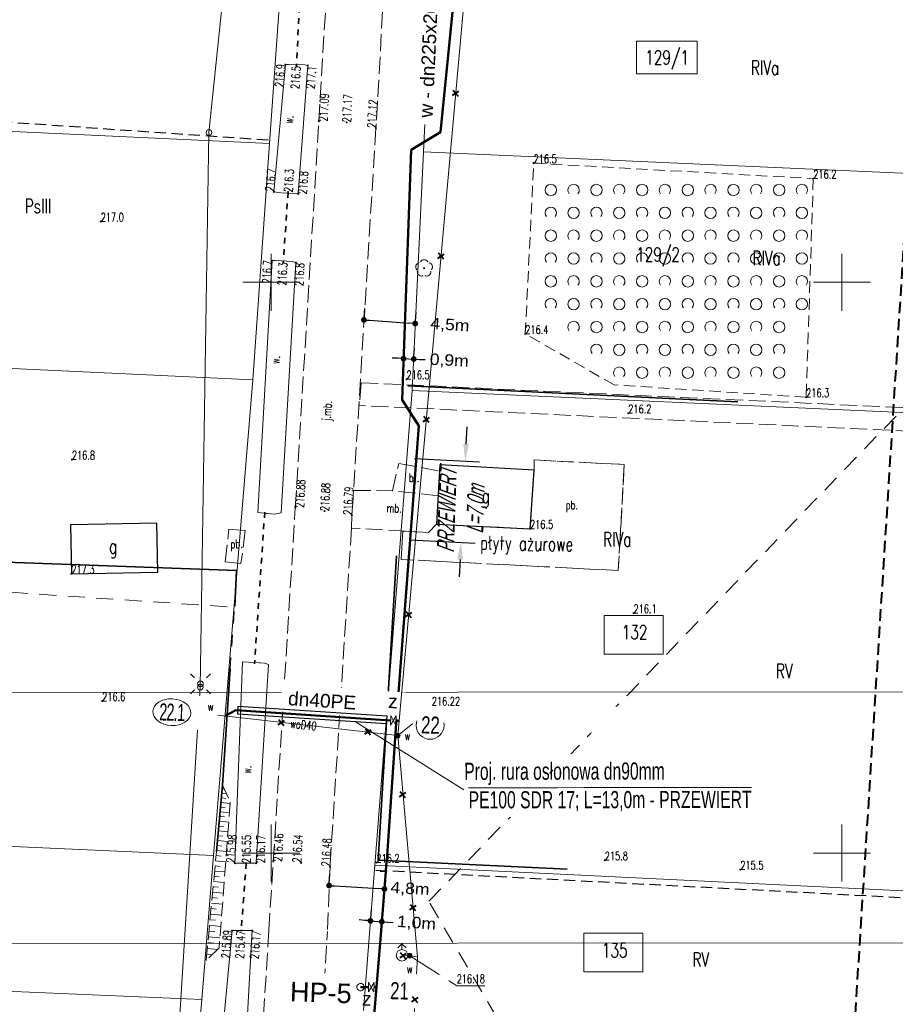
# Model space of a CAD drawing. Header units: metres. Extents: x 7496982 to 7497528, y 5603168 to 5605598.
# Tile 34 of 74: x 7497128 to 7497205, y 5603987 to 5604073. Entities that reach past the tile are written whole.
import ezdxf
from ezdxf.enums import TextEntityAlignment as Align

# ---------------------------------------------------------------- set-up
doc = ezdxf.new("R2010")
doc.units = ezdxf.units.M
doc.header["$MEASUREMENT"] = 0
for name, pattern in [('1', [0]), ('1_SUEP_A', [0]), ('1_SUEP_B', [0]), ('1_SUWP', [0]), ('2', [1.5, 1, -0.5]), ('2_1', [0]), ('2_OTDN_A', [2, 1, -1]), ('2_OTKJ', [2, 1.5, -0.5]), ('2_OTKR', [0]), ('2_OTKR_A', [2, 1, -1]), ('2_OTKU', [2, 1.5, -0.5]), ('2_OTKZ_A', [1, 0.5, -0.5]), ('2_OTOB', [2, 1, -1]), ('2_OTOO', [0]), ('2_OTRK', [1.75, 1.25, -0.5]), ('2_OTRKG', [1.75, 1.25, -0.5]), ('2_OTZK', [1.5, 1, -0.5]), ('4', [2.5, 1.5, -1]), ('BGT', [0]), ('BUD', [0]), ('GDE', [0]), ('KOC', [1.5, 1, -0.5])]:
    doc.linetypes.add(name, pattern=pattern)
doc.layers.get('0').update_dxf_attribs({"color": 250, "linetype": 'CONTINUOUS', "lineweight": 100})
doc.layers.get('Defpoints').update_dxf_attribs({"linetype": 'CONTINUOUS'})
for name, color, linetype, lineweight in [('! IS_opis woda', 7, 'CONTINUOUS', 9), ('! IS_woda', 5, 'CONTINUOUS', 50), ('! r.o.', 7, 'CONTINUOUS', 30), ('!!_IS_Woda', 5, 'CONTINUOUS', 50), ('!_gaz', 40, 'CONTINUOUS', 40), ('!COPIS', 7, 'CONTINUOUS', 15), ('2_granice działek', 6, 'CONTINUOUS', 20), ('_MAPA_L_0', 7, '1', 18), ('EBUOA_T_1', 14, 'CONTINUOUS', 25), ('EBUPP_L_1', 250, 'BUD', 30), ('EDZPD_L_0', 3, 'GDE', 18), ('EDZTD_T_0', 3, 'CONTINUOUS', 18), ('EKLTK_T_0', 90, 'CONTINUOUS', 25), ('EUZPU_L_0', 90, '4', 18), ('OTD_L_12', 7, '2_OTDN_A', 18), ('OTK_E_T_0', 7, 'CONTINUOUS', 0), ('OTK_E_T_3', 7, 'CONTINUOUS', 0), ('OTK_E_T_4', 7, 'CONTINUOUS', 0), ('OTK_L_0', 7, '2_OTKJ', 18), ('OTK_L_4', 7, '2_OTKU', 18), ('OTK_L_5', 7, '2_OTKR_A', 18), ('OTK_L_8', 7, '2_OTKZ_A', 35), ('OTO_L_0', 7, '2_OTOO', 35), ('OTO_L_1', 7, '2_OTOB', 18), ('OTR_L_1', 7, '2_OTRK', 18), ('OTR_T_0', 7, 'CONTINUOUS', 18), ('OTR_T_1', 7, 'CONTINUOUS', 18), ('OTZ_L_1', 7, '2_OTZK', 18), ('OTZ_T_0', 3, 'CONTINUOUS', 18), ('PLAN_L_0', 214, '2', 30), ('PLAN_T_0', 214, 'CONTINUOUS', 30), ('SDROK_T_1_T_0', 7, 'CONTINUOUS', 0), ('SDRPK_L_2_L_0', 11, '1', 0), ('SUEP_L_0', 1, '1_SUEP_A', 18), ('SUP_T_2', 7, 'CONTINUOUS', 18), ('SUW_E_T_2', 5, 'CONTINUOUS', 0), ('SUW_T_2', 5, 'CONTINUOUS', 18), ('SUW_T_5', 5, 'CONTINUOUS', 18), ('SUWP_E_T_0', 5, 'CONTINUOUS', 0), ('SUWP_L_0', 5, '1_SUWP', 18), ('SUWR_T_0', 5, 'CONTINUOUS', 18), ('SZOPO_L_0_L_0', 171, '1', 0), ('SZZPZ_T_0_T_0', 7, 'CONTINUOUS', 0), ('UEEPA_T_2_T_0', 1, 'CONTINUOUS', 0), ('ZAKRES_L_0', 1, '2', 40), ('ZAKRES_L_0_a', 1, '2', 40)]:
    doc.layers.add(name, color=color, linetype=linetype, lineweight=lineweight)
doc.layers.add('view', color=7, linetype='CONTINUOUS')
doc.styles.add('ARIAL', font='arial.ttf', dxfattribs={"width": 0.8})
doc.styles.add('R', font='arial.ttf')
doc.styles.add('RD', font='arial.ttf', dxfattribs={"width": 1.1})
doc.styles.get("Standard").update_dxf_attribs({"font": 'Simplex.SHX', "width": 0.75})
doc.styles.add('styl1', font='arial.ttf', dxfattribs={"oblique": 18})
doc.dimstyles.get("Standard").update_dxf_attribs({"dimtxt": 1, "dimasz": 1, "dimexe": 1, "dimexo": 1, "dimgap": 1, "dimtad": 1, "dimtxsty": 'Standard', "dimcen": 2.5, "dimadec": 0, "dimazin": 0, "dimtfac": 1, "dimtmove": 0, "dimatfit": 3, "dimfxl": 1, "dimarcsym": 0})

# ---------------------------------------------------------------- blocks, each defined once
blk = doc.blocks.new('2_OTZK')
at = {"linetype": 'Continuous'}
for centre in [(-1, 1), (1, -1)]:
    blk.add_circle(centre, 0.5, dxfattribs=at)
for centre, start, end in [((1, 1), 318.59038, 221.40962), ((-1, -1), 318.70311, 221.29689)]:
    blk.add_arc(centre, 0.5, start, end, dxfattribs=at)
blk = doc.blocks.new('1_SUWH')
at = {"linetype": 'Continuous'}
for p, q in [((0, 1), (-0.35355, 0.64645)), ((0, 1), (0.35355, 0.64645)), ((0, 0.5), (0, 1))]:
    blk.add_line(p, q, dxfattribs=at)
blk.add_circle((0, 0), 0.5, dxfattribs=at)
blk = doc.blocks.new('1_SUWW')
at = {"linetype": 'Continuous'}
for radius in [0.2, 0.175, 0.15, 0.125, 0.1, 0.075, 0.05, 0.025, 0.00715]:
    blk.add_circle((0, 0), radius, dxfattribs=at)
blk = doc.blocks.new('1_SUPP')
at = {"linetype": 'Continuous'}
blk.add_circle((0, 0), 0.25, dxfattribs=at)
blk = doc.blocks.new('1_SUPS')
at = {"linetype": 'Continuous'}
blk.add_circle((0, 0), 0.0625, dxfattribs=at)
blk = doc.blocks.new('2_OTZL')
at = {"linetype": 'Continuous'}
blk.add_circle((0, 0), 0.045, dxfattribs=at)
for centre, start, end in [((-0.357, 0.116), 102.14447, 221.86002), ((0, 0.375), 30.14012, 149.85988), ((0.357, 0.116), 318.13998, 77.85553), ((-0.22, -0.303), 174.14818, 293.85423), ((0.22, -0.303), 246.14577, 5.85182)]:
    blk.add_arc(centre, 0.375, start, end, dxfattribs=at)
blk = doc.blocks.new('2_OTRS')
at = {"linetype": 'Continuous'}
blk.add_circle((0, 0), 0.045, dxfattribs=at)
blk = doc.blocks.new('2_OTRN')
at = {"linetype": 'Continuous'}
blk.add_circle((0, 0), 0.045, dxfattribs=at)
blk = doc.blocks.new('DLI')
at = {"linetype": 'Continuous'}
blk.add_circle((0, 0), 0.045, dxfattribs=at)
for centre, start, end in [((-0.357, 0.116), 102.14447, 221.86002), ((0, 0.375), 30.14012, 149.85988), ((0.357, 0.116), 318.13998, 77.85553), ((-0.22, -0.303), 174.14818, 293.85423), ((0.22, -0.303), 246.14577, 5.85182)]:
    blk.add_arc(centre, 0.375, start, end, dxfattribs=at)
blk = doc.blocks.new('SLS')
at = {"linetype": 'Continuous'}
blk.add_circle((0, 0), 0.25, dxfattribs=at)
blk = doc.blocks.new('LAT')
at = {"linetype": 'Continuous'}
for p, q in [((-0.53035, 0.53035), (-0.8839, 0.8839)), ((0.53035, 0.53035), (0.8839, 0.8839)), ((-0.53035, -0.53035), (-0.8839, -0.8839)), ((0.53035, -0.53035), (0.8839, -0.8839))]:
    blk.add_line(p, q, dxfattribs=at)
blk = doc.blocks.new('Hydrant_P-Poż_215')
at = {"layer": 'view', "color": 5, "linetype": 'Continuous', "const_width": 0.005}
for points in [[(0.12, 0.03, 1.579272), (-0.05, -0.11)], [(0.05, -0.11, 0.219529), (0.11, -0.03)]]:
    blk.add_lwpolyline(points, format="xyb", dxfattribs=at)
blk.add_lwpolyline([(-0.1, 0, 1), (0.1, 0, 1)], format="xyb", close=True, dxfattribs=at)
for points in [[(0.1, 0.03), (0.13, 0.03)], [(0.1, 0.03), (0.1, -0.03)], [(0.1, 0.01), (0.1, 0.01)], [(0.13, -0.03), (0.13, 0.03)], [(-0.05, -0.09), (-0.05, -0.15)], [(0.05, -0.15), (-0.05, -0.15)], [(0.05, -0.09), (0.05, -0.15)], [(0.1, -0.01), (0.1, -0.01)], [(0.1, -0.03), (0.13, -0.03)]]:
    blk.add_lwpolyline(points, dxfattribs=at)
blk = doc.blocks.new('krzyż')
at = {"layer": '!_gaz', "color": 1, "linetype": 'ByBlock'}
for points in [[(-0.49, 0.45), (0.49, -0.45)], [(-0.43, -0.58), (0.4, 0.54)]]:
    blk.add_lwpolyline(points, dxfattribs=at)
blk = doc.blocks.new('*D574')
at = {"layer": '! IS_opis woda', "color": 0, "lineweight": 30, "transparency": 16777216}
for p, q in [((7497167.073, 5604035.825), (7497167.151, 5604037.323)), ((7497166.545, 5604025.705), (7497166.467, 5604024.207))]:
    blk.add_line(p, q, dxfattribs=at)
at = {"layer": '! IS_opis woda', "color": 0, "lineweight": -2, "transparency": 16777216}
for p, q in [((7497162.542, 5604034.559), (7497168.243, 5604034.262)), ((7497162.171, 5604027.435), (7497167.872, 5604027.138))]:
    blk.add_line(p, q, dxfattribs=at)
at = {"layer": '! IS_opis woda', "color": 0, "transparency": 16777216}
for points in [[(7497166.823, 5604035.838), (7497167.322, 5604035.812), (7497166.994, 5604034.327)], [(7497166.295, 5604025.718), (7497166.795, 5604025.692), (7497166.623, 5604027.203)]]:
    blk.add_solid(points, dxfattribs=at)
at = {"layer": 'Defpoints', "color": 0, "transparency": 16777216}
for p in [(7497162.479, 5604034.563), (7497166.994, 5604034.327), (7497162.108, 5604027.438)]:
    blk.add_point(p, dxfattribs=at)
at = {"layer": '! IS_opis woda', "color": 0, "lineweight": 9, "transparency": 16777216, "insert": (7497166.767, 5604029.958), "char_height": 1.5, "width": 14.65562, "attachment_point": 5, "rotation": 88, "style": 'styl1'}
blk.add_mtext('\\A1;{\\W0.6;PRZEWIERT\\P L=7,0m}', dxfattribs=at)
blk = doc.blocks.new('_Dot')
at = {"color": 0, "linetype": 'ByBlock', "lineweight": -2}
blk.add_line((-0.5, 0), (-1, 0), dxfattribs=at)
at = {"color": 0, "linetype": 'ByBlock', "const_width": 0.5}
blk.add_lwpolyline([(-0.25, 0, 1), (0.25, 0, 1)], format="xyb", close=True, dxfattribs=at)
blk = doc.blocks.new('*D609')
at = {"layer": '!COPIS', "color": 0, "lineweight": -2, "transparency": 16777216}
for p, q in [((7497158.713, 5603994.28), (7497158.775, 5603995.059)), ((7497159.701, 5603994.202), (7497159.763, 5603994.981)), ((7497158.197, 5603994.102), (7497157.699, 5603994.141)), ((7497158.696, 5603994.063), (7497159.684, 5603993.985)), ((7497160.183, 5603993.945), (7497160.681, 5603993.906))]:
    blk.add_line(p, q, dxfattribs=at)
at = {"layer": 'Defpoints', "color": 0, "transparency": 16777216}
for p in [(7497158.689, 5603993.981), (7497159.678, 5603993.903), (7497159.684, 5603993.985)]:
    blk.add_point(p, dxfattribs=at)
at = {"layer": '!COPIS', "color": 0, "lineweight": -2, "transparency": 16777216, "xscale": 0.5, "yscale": 0.5, "zscale": 0.5}
for p, rotation in [((7497158.696, 5603994.063), 355.4882017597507), ((7497159.684, 5603993.985), 175.4882017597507)]:
    blk.add_blockref('_Dot', p, dxfattribs=dict(at, rotation=rotation))
at = {"layer": '!COPIS', "color": 0, "transparency": 16777216, "insert": (7497162.724, 5603993.815), "char_height": 1, "attachment_point": 5, "rotation": 355.4882, "style": 'RD'}
blk.add_mtext('1,0m', dxfattribs=at)
blk = doc.blocks.new('*D610')
at = {"layer": '!COPIS', "color": 0, "lineweight": -2, "transparency": 16777216}
for p, q in [((7497155.088, 5603997.405), (7497155.135, 5603998.155)), ((7497155.572, 5603997.126), (7497159.417, 5603996.888)), ((7497159.931, 5603997.105), (7497159.978, 5603997.855))]:
    blk.add_line(p, q, dxfattribs=at)
at = {"layer": 'Defpoints', "color": 0, "transparency": 16777216}
for p in [(7497155.07, 5603997.105), (7497159.913, 5603996.806), (7497159.916, 5603996.857)]:
    blk.add_point(p, dxfattribs=at)
at = {"layer": '!COPIS', "color": 0, "lineweight": -2, "transparency": 16777216, "xscale": 0.5, "yscale": 0.5, "zscale": 0.5}
for p, rotation in [((7497155.073, 5603997.157), 176.4649641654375), ((7497159.916, 5603996.857), 356.4649641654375)]:
    blk.add_blockref('_Dot', p, dxfattribs=dict(at, rotation=rotation))
at = {"layer": '!COPIS', "color": 0, "transparency": 16777216, "insert": (7497162.158, 5603996.82), "char_height": 1, "attachment_point": 5, "rotation": 356.46496, "style": 'RD'}
blk.add_mtext('4,8m', dxfattribs=at)
blk = doc.blocks.new('*D611')
at = {"layer": '!COPIS', "color": 0, "lineweight": -2, "transparency": 16777216}
for p, q in [((7497161.603, 5604043.557), (7497161.64, 5604044.31)), ((7497162.502, 5604043.513), (7497162.538, 5604044.266)), ((7497161.092, 5604043.336), (7497160.592, 5604043.36)), ((7497161.591, 5604043.311), (7497162.489, 5604043.267)), ((7497162.989, 5604043.243), (7497163.488, 5604043.218))]:
    blk.add_line(p, q, dxfattribs=at)
at = {"layer": 'Defpoints', "color": 0, "transparency": 16777216}
for p in [(7497161.588, 5604043.258), (7497162.487, 5604043.214), (7497162.489, 5604043.267)]:
    blk.add_point(p, dxfattribs=at)
at = {"layer": '!COPIS', "color": 0, "lineweight": -2, "transparency": 16777216, "xscale": 0.5, "yscale": 0.5, "zscale": 0.5}
for p, rotation in [((7497161.591, 5604043.311), 357.1888226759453), ((7497162.489, 5604043.267), 177.1888226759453)]:
    blk.add_blockref('_Dot', p, dxfattribs=dict(at, rotation=rotation))
at = {"layer": '!COPIS', "color": 0, "transparency": 16777216, "insert": (7497165.594, 5604043.094), "char_height": 1, "attachment_point": 5, "rotation": 357.18882, "style": 'RD'}
blk.add_mtext('0,9m', dxfattribs=at)
blk = doc.blocks.new('*D612')
at = {"layer": '!COPIS', "color": 0, "lineweight": -2, "transparency": 16777216}
for p, q in [((7497158.137, 5604046.918), (7497158.193, 5604047.697)), ((7497162.63, 5604046.596), (7497162.686, 5604047.376)), ((7497158.621, 5604046.664), (7497162.116, 5604046.414))]:
    blk.add_line(p, q, dxfattribs=at)
at = {"layer": 'Defpoints', "color": 0, "transparency": 16777216}
for p in [(7497158.116, 5604046.618), (7497162.609, 5604046.297), (7497162.615, 5604046.379)]:
    blk.add_point(p, dxfattribs=at)
at = {"layer": '!COPIS', "color": 0, "lineweight": -2, "transparency": 16777216, "xscale": 0.5, "yscale": 0.5, "zscale": 0.5}
for p, rotation in [((7497158.122, 5604046.7), 175.9113236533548), ((7497162.615, 5604046.379), 355.9113236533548)]:
    blk.add_blockref('_Dot', p, dxfattribs=dict(at, rotation=rotation))
at = {"layer": '!COPIS', "color": 0, "transparency": 16777216, "insert": (7497165.655, 5604046.209), "char_height": 1, "attachment_point": 5, "rotation": 355.91132, "style": 'RD'}
blk.add_mtext('4,5m', dxfattribs=at)

msp = doc.modelspace()

# ---------------------------------------------------------------- linework, layer by layer
at = {"layer": '! IS_opis woda', "lineweight": 9}
msp.add_circle((7497161.14023, 5603987.8958), 1.08133, dxfattribs=at)
at = {"layer": '! IS_woda', "linetype": 'Continuous'}
for points in [[(7497166.72676, 5604082.18713), (7497164.81883, 5604063.1353), (7497162.26777, 5604061.59317), (7497161.46488, 5604039.69889), (7497162.93717, 5604037.41743), (7497160.94662, 5604011.34555), (7497160.11347, 5603999.35452), (7497160.07331, 5603998.90089), (7497160.0363, 5603998.39332), (7497159.53129, 5603992.10995), (7497159.06113, 5603986.17483), (7497158.75713, 5603982.32474), (7497157.54259, 5603966.94227), (7497156.78904, 5603956.95522), (7497156.25726, 5603941.75122), (7497156.03194, 5603936.62996), (7497154.99108, 5603912.59859), (7497153.92101, 5603883.44736)], [(7497145.96399, 5604012.01727), (7497146.91341, 5604012.52606), (7497160.45093, 5604011.62455)], [(7497160.92947, 5604011.59133), (7497161.1763, 5604011.57419)]]:
    msp.add_lwpolyline(points, dxfattribs=at)
at = {"layer": '!!_IS_Woda', "lineweight": 13}
msp.add_lwpolyline([(7497158.52727, 5603988.6817), (7497158.99729, 5603987.81881), (7497159.0065, 5603988.66228), (7497158.51806, 5603987.83823)], close=True, dxfattribs=at)
at = {"layer": '!!_IS_Woda'}
for points in [[(7497158.52277, 5603988.24685), (7497157.81999, 5603988.25332)], [(7497159.23835, 5603988.23599), (7497159.00336, 5603988.24275)]]:
    msp.add_lwpolyline(points, dxfattribs=at)
at = {"layer": '!!_IS_Woda', "lineweight": 13}
for start, end in [(100.4579851, 280.4579851), (280.4579851, 100.4579851)]:
    msp.add_arc((7497157.82715, 5603988.25776, 0), 0.32652, start, end, dxfattribs=at)
at = {"layer": '2_granice działek', "linetype": 'Continuous', "lineweight": 0}
for points in [[(7497182.01068, 5604071.12063), (7497187.32256, 5604071.12063), (7497187.32256, 5604068.24729), (7497182.01068, 5604068.24729)], [(7497179.16465, 5604020.80142), (7497184.33535, 5604020.80142), (7497184.33535, 5604017.41687), (7497179.16465, 5604017.41687)], [(7497177.39406, 5603992.97248), (7497182.56475, 5603992.97248), (7497182.56475, 5603989.58794), (7497177.39406, 5603989.58794)]]:
    msp.add_lwpolyline(points, close=True, dxfattribs=at)
at = {"layer": '_MAPA_L_0', "linetype": '1'}
for p, q in [((7497150, 5604047.5), (7497150, 5604052.5)), ((7497200, 5604047.5), (7497200, 5604052.5)), ((7497147.5, 5604050), (7497152.5, 5604050)), ((7497197.5, 5604050), (7497202.5, 5604050)), ((7497065.4824, 5604014.03523), (7497268.7584, 5604014.16102)), ((7497150, 5603997.5), (7497150, 5604002.5)), ((7497200, 5603997.5), (7497200, 5604002.5)), ((7497147.5, 5604000), (7497152.5, 5604000)), ((7497197.5, 5604000), (7497202.5, 5604000)), ((7497044.2909, 5603992.03863), (7497247.5669, 5603992.16442))]:
    msp.add_line(p, q, dxfattribs=at)
at = {"layer": 'EBUPP_L_1', "linetype": '1'}
for p, q in [((7497164.77, 5604034), (7497164.48, 5604028.8)), ((7497173.04, 5604033.55), (7497164.77, 5604034)), ((7497172.67, 5604028.41), (7497173.04, 5604033.55)), ((7497139.99, 5604028.89), (7497132.41076, 5604028.75001)), ((7497132.41076, 5604028.75001), (7497132.49, 5604024.46)), ((7497140.07, 5604024.6), (7497139.99, 5604028.89)), ((7497164.48, 5604028.8), (7497172.67, 5604028.41)), ((7497132.49, 5604024.46), (7497140.07, 5604024.6))]:
    msp.add_line(p, q, dxfattribs=at)
at = {"layer": 'EDZPD_L_0', "linetype": 'GDE'}
for p, q in [((7497151.3, 5604082.85), (7497149.84, 5604062.14)), ((7497163.34, 5604061.41), (7497164.33, 5604082.29)), ((7497149.84, 5604062.14), (7497056.78512, 5604066.56576)), ((7497149.84, 5604062.14), (7497148.39, 5604041.44)), ((7497162.36, 5604040.52), (7497163.34, 5604061.41)), ((7497273.68248, 5604056.55248), (7497163.34, 5604061.41)), ((7497055.4853, 5604045.84232), (7497148.39, 5604041.44)), ((7497148.39, 5604041.44), (7497144.95, 5603999.8)), ((7497159.07, 5603998.95), (7497162.36, 5604040.52)), ((7497272.7226, 5604035.55083), (7497162.36, 5604040.52)), ((7497052.84836, 5604003.80062), (7497144.95, 5603999.8)), ((7497144.95, 5603999.8), (7497143.91, 5603987.16)), ((7497159.07, 5603998.95), (7497158.07, 5603986.22)), ((7497270.79981, 5603993.48158), (7497159.07, 5603998.95)), ((7497143.91, 5603987.16), (7497052.05276, 5603991.1161)), ((7497142.86, 5603974.36), (7497143.91, 5603987.16))]:
    msp.add_line(p, q, dxfattribs=at)
at = {"layer": 'EUZPU_L_0', "linetype": '4'}
for p, q in [((7497163.81658, 5603995.77333), (7497231.1154, 5604065.68939)), ((7497099.74818, 5604024.67196), (7497146.74544, 5604021.53323)), ((7497169.7, 5603985.69), (7497163.81658, 5603995.77333))]:
    msp.add_line(p, q, dxfattribs=at)
at = {"layer": 'OTD_L_12', "linetype": '2_OTDN_A'}
for p, q in [((7497151.52, 5604069.08), (7497152.93, 5604069.03)), ((7497150.86, 5604057.83), (7497152.35, 5604057.74)), ((7497150.38, 5604051.89), (7497151.84, 5604051.82)), ((7497148.84, 5604029.83), (7497150.25, 5604029.68)), ((7497148.02, 5604016.73), (7497149.4, 5604016.64)), ((7497146.81, 5603999.12), (7497147.81243, 5603999.1144)), ((7497147.81243, 5603999.1144), (7497148.69, 5603999.11)), ((7497146.569, 5603993.211), (7497147.36443, 5603993.21326)), ((7497147.36443, 5603993.21326), (7497148.332, 5603993.216))]:
    msp.add_line(p, q, dxfattribs=at)
at = {"layer": 'OTK_L_0', "linetype": '2_OTKJ'}
for p, q in [((7497154.17, 5604064.1), (7497155.31, 5604083.03)), ((7497160.22, 5604081.72), (7497159.17, 5604063.5)), ((7497152.11, 5604030.27), (7497154.17, 5604064.1)), ((7497159.17, 5604063.5), (7497157.22, 5604031.76)), ((7497157.86819, 5604041.19557), (7497157.74609, 5604039.20522)), ((7497157.86819, 5604041.19557), (7497286.30447, 5604035.31909)), ((7497286.12749, 5604033.1953), (7497157.74609, 5604039.20522)), ((7497157.22, 5604031.76), (7497157.06, 5604029.6)), ((7497150.18, 5603999.27), (7497152.11, 5604030.27)), ((7497157.06, 5604029.6), (7497157.03, 5604028.46)), ((7497157.03, 5604028.46), (7497155.15, 5603998.8)), ((7497149.777, 5603993.245), (7497150.18, 5603999.27)), ((7497155.15, 5603998.8), (7497154.92, 5603993.135)), ((7497149.777, 5603993.245), (7497147.311, 5603951.384)), ((7497152.332, 5603950.441), (7497154.92, 5603993.135))]:
    msp.add_line(p, q, dxfattribs=at)
at = {"layer": 'OTK_L_4', "linetype": '2_OTKU'}
for p, q in [((7497173.04, 5604034.43), (7497180.93, 5604034.03)), ((7497173.04, 5604033.55), (7497173.04, 5604034.43)), ((7497160.61, 5604031.74), (7497161.18, 5604034.13)), ((7497161.18, 5604034.13), (7497164.7402, 5604033.4657)), ((7497164.7402, 5604033.4657), (7497164.61964, 5604031.30397)), ((7497172.67, 5604028.41), (7497173.04, 5604033.55)), ((7497180.93, 5604034.03), (7497180.4, 5604024.75)), ((7497157.06, 5604029.6), (7497157.22, 5604031.76)), ((7497157.22, 5604031.76), (7497160.61, 5604031.74)), ((7497164.61964, 5604031.30397), (7497160.61, 5604031.74)), ((7497164.61964, 5604031.30397), (7497164.48, 5604028.8)), ((7497157.03, 5604028.46), (7497157.06, 5604029.6)), ((7497145.97, 5604025.5), (7497146.3, 5604028.36)), ((7497146.3, 5604028.36), (7497147.73, 5604028.24)), ((7497147.73, 5604028.24), (7497147.35, 5604025.35)), ((7497163.77, 5604028.08), (7497157.03, 5604028.46)), ((7497161.38, 5604025.72), (7497161.52021, 5604028.20684)), ((7497161.52021, 5604028.20684), (7497163.77, 5604028.08)), ((7497164.48, 5604028.8), (7497163.77, 5604028.08)), ((7497163.77, 5604028.08), (7497164.48, 5604028.8)), ((7497164.48, 5604028.8), (7497172.67, 5604028.41)), ((7497180.4, 5604024.75), (7497161.38, 5604025.72)), ((7497147.35, 5604025.35), (7497145.97, 5604025.5))]:
    msp.add_line(p, q, dxfattribs=at)
at = {"layer": 'OTK_L_5', "linetype": '2_OTKR'}
for p, q in [((7497150.23, 5604057.91), (7497151.24, 5604069.07)), ((7497151.24, 5604069.07), (7497151.52, 5604069.08)), ((7497151.52, 5604069.08), (7497152.93, 5604069.03)), ((7497153.2, 5604068.99), (7497152.35, 5604057.74)), ((7497152.93, 5604069.03), (7497153.2, 5604068.99)), ((7497150.86, 5604057.83), (7497150.23, 5604057.91)), ((7497152.35, 5604057.74), (7497150.86, 5604057.83)), ((7497148.84, 5604029.83), (7497150.07, 5604051.89)), ((7497150.07, 5604051.89), (7497150.38, 5604051.89)), ((7497150.38, 5604051.89), (7497151.84, 5604051.82)), ((7497152.16, 5604051.72), (7497150.88, 5604029.79)), ((7497151.84, 5604051.82), (7497152.16, 5604051.72)), ((7497150.25, 5604029.68), (7497148.84, 5604029.83)), ((7497150.88, 5604029.79), (7497150.25, 5604029.68)), ((7497146.807, 5603999.116), (7497147.49, 5604016.76)), ((7497147.49, 5604016.76), (7497148.02, 5604016.73)), ((7497148.02, 5604016.73), (7497149.4, 5604016.64)), ((7497149.77, 5604016.53), (7497148.69, 5603999.113)), ((7497149.4, 5604016.64), (7497149.77, 5604016.53)), ((7497147.81243, 5603999.1144), (7497146.807, 5603999.116)), ((7497148.69, 5603999.113), (7497147.81243, 5603999.1144)), ((7497144.58923, 5603971.58979), (7497146.569, 5603993.211)), ((7497146.569, 5603993.211), (7497147.36443, 5603993.21326)), ((7497148.332, 5603993.216), (7497147.08261, 5603971.50286)), ((7497147.36443, 5603993.21326), (7497148.332, 5603993.216))]:
    msp.add_line(p, q, dxfattribs=at)
at = {"layer": 'OTK_L_8', "linetype": '2_OTKZ_A'}
for p, q in [((7497152.51, 5604075.13), (7497152.21, 5604068.94)), ((7497151.48, 5604057.89), (7497151.05, 5604051.74)), ((7497149.43, 5604029.86), (7497148.54, 5604016.58)), ((7497147.81243, 5603999.1144), (7497147.36443, 5603993.21326))]:
    msp.add_line(p, q, dxfattribs=at)
at = {"layer": 'OTO_L_0', "linetype": '2_OTOO'}
for p, q in [((7497161.98, 5604040.93), (7497190.88, 5604039.51)), ((7497159.38, 5603999.39), (7497160.96, 5604026.03)), ((7497146.94284, 5604024.74714), (7497125.74181, 5604025.52144)), ((7497146.79683, 5604021.62487), (7497146.94284, 5604024.74714)), ((7497145.73955, 5604005.95325), (7497146.39125, 5604016.13104)), ((7497145.19601, 5604000.12342), (7497145.73955, 5604005.95325)), ((7497175.92, 5603998.59), (7497159.38, 5603999.39))]:
    msp.add_line(p, q, dxfattribs=at)
at = {"layer": 'OTO_L_1', "linetype": '2_OTOB'}
msp.add_line((7497146.39125, 5604016.13104), (7497146.79683, 5604021.62487), dxfattribs=at)
at = {"layer": 'OTR_L_1', "linetype": '2_OTRKG'}
for p, q in [((7497145.19601, 5604000.12342), (7497145.73955, 5604005.95325)), ((7497144.31078, 5603990.62859), (7497145.19601, 5604000.12342))]:
    msp.add_line(p, q, dxfattribs=at)
at = {"layer": 'OTR_L_1', "linetype": '2_OTRK'}
for p, q in [((7497145.73955, 5604005.95325), (7497146.40784, 5604004.45535)), ((7497146.40784, 5604004.45535), (7497145.43997, 5603991.68864)), ((7497145.43997, 5603991.68864), (7497144.31078, 5603990.62859))]:
    msp.add_line(p, q, dxfattribs=at)
at = {"layer": 'OTR_L_1', "linetype": '2_1'}
for p, q in [((7497145.67206, 5604005.22942), (7497146.07943, 5604005.19144)), ((7497145.7094, 5604005.62991), (7497145.89138, 5604005.61294)), ((7497145.55955, 5604004.02266), (7497145.96443, 5604003.98492)), ((7497145.5973, 5604004.42755), (7497146.40006, 5604004.3527)), ((7497145.63472, 5604004.82892), (7497146.03522, 5604004.79159)), ((7497145.48307, 5604003.20228), (7497145.89504, 5604003.16387)), ((7497145.52147, 5604003.61425), (7497146.3383, 5604003.5381)), ((7497145.40524, 5604002.36751), (7497145.82443, 5604002.32842)), ((7497145.44432, 5604002.7867), (7497146.27546, 5604002.70921)), ((7497145.32605, 5604001.51811), (7497145.75259, 5604001.47834)), ((7497145.36581, 5604001.94465), (7497146.21152, 5604001.86581)), ((7497145.24547, 5604000.65383), (7497145.67948, 5604000.61336)), ((7497145.28593, 5604001.08785), (7497146.14646, 5604001.00762)), ((7497145.16347, 5603999.7744), (7497145.6051, 5603999.73322)), ((7497145.20465, 5604000.21602), (7497146.08026, 5604000.13439)), ((7497145.08004, 5603998.87955), (7497145.52941, 5603998.83766)), ((7497145.12194, 5603999.32892), (7497146.0129, 5603999.24585)), ((7497145.03778, 5603998.42627), (7497145.94435, 5603998.34175)), ((7497144.95215, 5603997.5078), (7497145.87461, 5603997.42179)), ((7497144.99515, 5603997.96903), (7497145.45239, 5603997.9264)), ((7497144.86502, 5603996.57323), (7497145.80364, 5603996.48572)), ((7497144.90877, 5603997.04254), (7497145.37403, 5603996.99917)), ((7497144.77636, 5603995.62229), (7497145.73144, 5603995.53324)), ((7497144.82088, 5603996.09982), (7497145.29429, 5603996.05569)), ((7497144.68615, 5603994.65468), (7497145.65796, 5603994.56407)), ((7497144.73145, 5603995.14058), (7497145.21315, 5603995.09567)), ((7497144.59435, 5603993.67011), (7497145.5832, 5603993.57791)), ((7497144.64045, 5603994.16453), (7497145.13059, 5603994.11883)), ((7497144.54785, 5603993.17137), (7497145.04659, 5603993.12487)), ((7497144.45363, 5603992.1608), (7497144.96111, 5603992.11349)), ((7497144.50095, 5603992.66828), (7497145.50712, 5603992.57447)), ((7497144.3584, 5603991.13933), (7497144.80998, 5603991.09723)), ((7497144.40602, 5603991.65007), (7497145.30918, 5603991.56586))]:
    msp.add_line(p, q, dxfattribs=at)
msp.add_point((7497144.31078, 5603990.62859), dxfattribs=at)
at = {"layer": 'OTZ_L_1', "linetype": '2_OTZK'}
for p, q in [((7497172.26, 5604045.47), (7497172.99, 5604060.43)), ((7497172.99, 5604060.43), (7497197.49, 5604059.08)), ((7497197.49, 5604059.08), (7497196.86, 5604039.93)), ((7497180.04, 5604041.01), (7497172.26, 5604045.47)), ((7497196.86, 5604039.93), (7497180.04, 5604041.01))]:
    msp.add_line(p, q, dxfattribs=at)
at = {"layer": 'PLAN_L_0', "linetype": '2'}
for p, q in [((7497106.84561, 5604065.41087), (7497149.84369, 5604062.46279)), ((7497159.16426, 5603998.50944), (7497211.33751, 5603995.7941))]:
    msp.add_line(p, q, dxfattribs=at)
at = {"layer": 'PLAN_L_0', "color": 0, "linetype": 'Continuous'}
msp.add_line((7497159.53685, 5603998.41685), (7497160.0302, 5603998.39361), dxfattribs=at)
at = {"layer": 'SDRPK_L_2_L_0', "linetype": 'KOC'}
for p, q in [((7497180.93, 5604034.03), (7497173.04, 5604034.43)), ((7497173.04, 5604034.43), (7497173.04, 5604033.55)), ((7497180.4, 5604024.75), (7497180.93, 5604034.03)), ((7497161.38, 5604025.72), (7497161.52021, 5604028.20684)), ((7497161.38, 5604025.72), (7497180.4, 5604024.75))]:
    msp.add_line(p, q, dxfattribs=at)
at = {"layer": 'SUEP_L_0', "linetype": '1_SUEP_B'}
for p, q in [((7497144.54788, 5604063.1199), (7497149.71, 5604113.41)), ((7497143.78618, 5604014.52656), (7497144.54788, 5604063.1199)), ((7497140.75796, 5603965.91915), (7497143.78618, 5604014.52656))]:
    msp.add_line(p, q, dxfattribs=at)
at = {"layer": 'SUWP_L_0', "linetype": '1_SUWP'}
for p, q in [((7497144.2143, 5604011.61346), (7497144.28189, 5604012.20543)), ((7497144.28189, 5604012.20543), (7497161.08136, 5604010.28735)), ((7497162.81944, 5603990.918), (7497161.08136, 5604010.28735)), ((7497161.39138, 5603966.00259), (7497162.81944, 5603990.918)), ((7497161.45312, 5603991.04555), (7497162.14325, 5603991.00632)), ((7497162.14325, 5603991.00632), (7497162.81944, 5603990.918))]:
    msp.add_line(p, q, dxfattribs=at)
at = {"layer": 'SUWR_T_0', "linetype": 'Continuous', "lineweight": 0}
for p, q in [((7497161.08136, 5604010.28735), (7497164.06943, 5604012.66738)), ((7497164.06943, 5604012.66738), (7497166.67513, 5604012.66738)), ((7497162.14324, 5603991.00632), (7497166.24674, 5603988.3565)), ((7497166.24674, 5603988.3565), (7497168.71672, 5603988.3565))]:
    msp.add_line(p, q, dxfattribs=at)
at = {"layer": 'SZOPO_L_0_L_0', "linetype": 'BGT'}
for p, q in [((7497161.98, 5604040.93), (7497190.88, 5604039.51)), ((7497160.96, 5604026.03), (7497159.38, 5603999.39)), ((7497159.38, 5603999.39), (7497175.92, 5603998.59))]:
    msp.add_line(p, q, dxfattribs=at)
at = {"layer": 'ZAKRES_L_0', "linetype": '2'}
msp.add_line((7497216.13649, 5604223.4476), (7497199.8975, 5603966.06505), dxfattribs=at)
at = {"layer": 'ZAKRES_L_0_a', "linetype": '2'}
msp.add_line((7497216.13649, 5604223.4476), (7497199.8975, 5603966.06505), dxfattribs=at)

# ---------------------------------------------------------------- block references
at = {"layer": '!!_IS_Woda', "lineweight": 13, "xscale": 0.6220800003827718, "yscale": 0.6220800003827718, "zscale": 0.6220800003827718, "rotation": 51.76057410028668}
msp.add_blockref('Hydrant_P-Poż_215', (7497157.81999, 5603988.25332, 0), dxfattribs=at)
at = {"layer": '!_gaz', "linetype": 'ByBlock', "transparency": 33554687, "xscale": 0.5, "yscale": 0.5, "zscale": 0.5, "rotation": 77.69848993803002}
for p in [(7497166.16275, 5604066.55221), (7497164.8695, 5604052.27989), (7497163.58484, 5604037.97271), (7497162.03983, 5604020.87904), (7497150.88485, 5604011.421), (7497158.47258, 5604010.59289), (7497161.51113, 5604005.11572), (7497162.42016, 5603995.22087), (7497161.55339, 5603991.01577)]:
    msp.add_blockref('krzyż', p, dxfattribs=at)
at = {"layer": 'OTR_T_0'}
for p, rotation in [((7497154.17, 5604064.1), 86.8745593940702), ((7497156.6, 5604064), 86.8745593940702), ((7497159.17, 5604063.5), 86.8745593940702), ((7497152.11, 5604030.27), 86.8745593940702), ((7497154.67, 5604029.95), 86.8745593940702), ((7497157.06, 5604029.6), 86.8745593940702), ((7497146.807, 5603999.116), 85.90117547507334), ((7497147.81243, 5603999.1144), 89.56920562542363), ((7497148.69, 5603999.113), 89.36446387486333), ((7497150.18, 5603999.27), 86.8745593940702), ((7497152.61, 5603999.14), 86.8745593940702), ((7497155.15, 5603998.8), 86.8745593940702), ((7497146.569, 5603993.211), 85.27916380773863), ((7497147.36443, 5603993.21326), 86.84095486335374), ((7497148.332, 5603993.216), 85.1681322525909)]:
    msp.add_blockref('2_OTRS', p, dxfattribs=dict(at, rotation=rotation))
at = {"layer": 'OTR_T_1'}
for p in [(7497151.24, 5604069.07), (7497152.21, 5604068.94), (7497153.2, 5604068.99), (7497172.99, 5604060.43), (7497197.49, 5604059.08), (7497150.23, 5604057.91), (7497151.48, 5604057.89), (7497152.35, 5604057.74), (7497135.06, 5604055.32), (7497150.07, 5604051.89), (7497151.05, 5604051.74), (7497152.16, 5604051.72), (7497172.26, 5604045.47), (7497161.85355, 5604041.50576), (7497196.86, 5604039.93), (7497181.28, 5604038.52), (7497132.54, 5604034.47), (7497172.67, 5604028.41), (7497132.49, 5604024.46), (7497181.74, 5604021.02), (7497135.19381, 5604013.314), (7497159.22025, 5603999.16182), (7497179.22, 5603999.37), (7497191.09633, 5603998.55478)]:
    msp.add_blockref('2_OTRN', p, dxfattribs=at)
at = {"layer": 'OTZ_L_1'}
for p in [(7497175.49, 5604057.08), (7497179.49, 5604057.08), (7497183.49, 5604057.08), (7497187.49, 5604057.08), (7497191.49, 5604057.08), (7497195.49, 5604057.08), (7497177.49, 5604055.08), (7497181.49, 5604055.08), (7497185.49, 5604055.08), (7497189.49, 5604055.08), (7497193.49, 5604055.08), (7497175.49, 5604053.08), (7497179.49, 5604053.08), (7497183.49, 5604053.08), (7497187.49, 5604053.08), (7497191.49, 5604053.08), (7497195.49, 5604053.08), (7497177.49, 5604051.08), (7497181.49, 5604051.08), (7497185.49, 5604051.08), (7497189.49, 5604051.08), (7497193.49, 5604051.08), (7497175.49, 5604049.08), (7497179.49, 5604049.08), (7497183.49, 5604049.08), (7497187.49, 5604049.08), (7497191.49, 5604049.08), (7497195.49, 5604049.08), (7497177.49, 5604047.08), (7497181.49, 5604047.08), (7497185.49, 5604047.08), (7497189.49, 5604047.08), (7497193.49, 5604047.08), (7497179.49, 5604045.08), (7497183.49, 5604045.08), (7497187.49, 5604045.08), (7497191.49, 5604045.08), (7497181.49, 5604043.08), (7497185.49, 5604043.08), (7497189.49, 5604043.08), (7497193.49, 5604043.08)]:
    msp.add_blockref('2_OTZK', p, dxfattribs=at)
at = {"layer": 'OTZ_T_0'}
msp.add_blockref('2_OTZL', (7497163.39, 5604051.22), dxfattribs=at)
at = {"layer": 'SUP_T_2'}
for p in [(7497144.54788, 5604063.1199), (7497143.78618, 5604014.52656)]:
    msp.add_blockref('1_SUPP', p, dxfattribs=at)
at = {"layer": 'SUW_T_2'}
msp.add_blockref('1_SUWH', (7497161.45312, 5603991.04555), dxfattribs=at)
at = {"layer": 'SUW_T_5'}
for p in [(7497144.28189, 5604012.20543), (7497161.08136, 5604010.28735), (7497162.14325, 5603991.00632)]:
    msp.add_blockref('1_SUWW', p, dxfattribs=at)
at = {"layer": 'SUWR_T_0'}
for p in [(7497161.08136, 5604010.28735), (7497162.14325, 5603991.00632)]:
    msp.add_blockref('1_SUPS', p, dxfattribs=at)
at = {"layer": 'SZZPZ_T_0_T_0'}
msp.add_blockref('DLI', (7497163.39, 5604051.22), dxfattribs=at)
at = {"layer": 'UEEPA_T_2_T_0'}
for name in ['LAT', 'SLS']:
    msp.add_blockref(name, (7497143.8, 5604014.82), dxfattribs=at)

# ---------------------------------------------------------------- texts
at = {"layer": '! IS_opis woda', "lineweight": 9, "style": 'R'}
msp.add_text('z', height=1.2, rotation=358, dxfattribs=at).set_placement((7497157.93291, 5603986.65443))
at = {"layer": 'EBUOA_T_1', "width": 0.7}
for p in [(7497168.44019, 5604031.92297), (7497135.79069, 5604027.49245)]:
    msp.add_text('g', height=1.25001, dxfattribs=at).set_placement(p, align=Align.TOP_LEFT)
at = {"layer": 'EDZTD_T_0', "width": 0.7}
for s, p in [('129/1', (7497182.76427, 5604070.31125)), ('129/2', (7497181.97279, 5604053.05702)), ('132', (7497180.70643, 5604019.97324)), ('135', (7497178.96517, 5603992.11321))]:
    msp.add_text(s, height=1.25001, dxfattribs=at).set_placement(p, align=Align.TOP_LEFT)
at = {"layer": 'EKLTK_T_0', "width": 0.7}
for s, p in [('RIVa', (7497192.0216, 5604069.41524)), ('PsIII', (7497128.40281, 5604057.29246)), ('RIVa', (7497192.14989, 5604052.73727)), ('RIVa', (7497179.0641, 5604028.10519)), ('RV', (7497194.20898, 5604016.57814)), ('RV', (7497186.89633, 5603991.3046))]:
    msp.add_text(s, height=1.25001, dxfattribs=at).set_placement(p, align=Align.TOP_LEFT)
at = {"layer": 'OTK_E_T_0', "lineweight": 9, "width": 0.7}
msp.add_text('j.mb.', height=0.75, rotation=85.4537708, dxfattribs=at).set_placement((7497154.99127, 5604038.72927), align=Align.MIDDLE)
at = {"layer": 'OTK_E_T_3', "lineweight": 9, "width": 0.7}
for s, p in [('bt.', (7497162.51807, 5604032.8776)), ('pb.', (7497176.33564, 5604030.36464))]:
    msp.add_text(s, height=0.75, dxfattribs=at).set_placement(p, align=Align.MIDDLE)
for s, rotation, p in [('mb.', 358.9677553, (7497160.7697, 5604030.21376)), ('pb.', 1.0609096, (7497146.9745, 5604026.95864))]:
    msp.add_text(s, height=0.75, rotation=rotation, dxfattribs=at).set_placement(p, align=Align.MIDDLE)
at = {"layer": 'OTK_E_T_4', "lineweight": 9, "width": 0.7}
for rotation, p in [(82.6656329, (7497151.53881, 5604064.27336)), (87.51045, (7497150.36459, 5604043.19939)), (88.6360652, (7497147.87213, 5604007.30805))]:
    msp.add_text('w.', height=0.75, rotation=rotation, dxfattribs=at).set_placement(p, align=Align.MIDDLE)
at = {"layer": 'OTR_T_0', "lineweight": 9, "width": 0.7}
for s, rotation, p in [('217.09', 86.8745594, (7497154.17, 5604064.1)), ('216.88', 86.8745594, (7497152.11, 5604030.27)), ('216.17', 89.3644639, (7497148.69, 5603999.113)), ('216.46', 86.8745594, (7497150.18, 5603999.27))]:
    msp.add_text(s, height=0.75, rotation=rotation, dxfattribs=at).set_placement(p, align=Align.TOP_LEFT)
for s, rotation, p in [('217.17', 86.8745594, (7497156.6, 5604064)), ('216.88', 86.8745594, (7497154.67, 5604029.95)), ('215.55', 89.5692056, (7497147.81243, 5603999.1144))]:
    msp.add_text(s, height=0.75, rotation=rotation, dxfattribs=at).set_placement(p, align=Align.MIDDLE_LEFT)
for s, rotation, p in [('217.12', 86.8745594, (7497159.17, 5604063.5)), ('216.79', 86.8745594, (7497157.06, 5604029.6)), ('215.98', 85.9011755, (7497146.807, 5603999.116)), ('216.54', 86.8745594, (7497152.61, 5603999.14)), ('216.48', 86.8745594, (7497155.15, 5603998.8))]:
    msp.add_text(s, height=0.75, rotation=rotation, dxfattribs=at).set_placement(p)
msp.add_text('215.89', height=0.75, rotation=85.2791638, dxfattribs=at).set_placement((7497146.569, 5603993.211), align=Align.RIGHT)
msp.add_text('215.47', height=0.75, rotation=86.8409549, dxfattribs=at).set_placement((7497147.36443, 5603993.21326), align=Align.MIDDLE_RIGHT)
msp.add_text('216.17', height=0.75, rotation=85.1681323, dxfattribs=at).set_placement((7497148.332, 5603993.216), align=Align.TOP_RIGHT)
at = {"layer": 'OTR_T_1', "lineweight": 9, "width": 0.7}
for s, rotation, p in [('216.9', 84.8287265, (7497151.24, 5604069.07)), ('216.7', 86.8086617, (7497150.07, 5604051.89))]:
    msp.add_text(s, height=0.75, rotation=rotation, dxfattribs=at).set_placement(p, align=Align.RIGHT)
for s, rotation, p in [('216.5', 86.2203366, (7497152.21, 5604068.94)), ('216.3', 86.3588255, (7497151.05, 5604051.74))]:
    msp.add_text(s, height=0.75, rotation=rotation, dxfattribs=at).set_placement(p, align=Align.MIDDLE_RIGHT)
for s, rotation, p in [('217.1', 85.6791943, (7497153.2, 5604068.99)), ('216.8', 86.6595724, (7497152.16, 5604051.72))]:
    msp.add_text(s, height=0.75, rotation=rotation, dxfattribs=at).set_placement(p, align=Align.TOP_RIGHT)
for s, p in [('216.5', (7497172.99, 5604060.43)), ('216.2', (7497197.49, 5604059.08)), ('217.0', (7497135.06, 5604055.32)), ('216.4', (7497172.26, 5604045.47)), ('216.5', (7497161.85355, 5604041.50576)), ('216.3', (7497196.86, 5604039.93)), ('216.2', (7497181.28, 5604038.52)), ('216.8', (7497132.54, 5604034.47)), ('216.5', (7497172.67, 5604028.41)), ('217.3', (7497132.49, 5604024.46)), ('216.1', (7497181.74, 5604021.02)), ('216.6', (7497135.19381, 5604013.314)), ('216.2', (7497159.22025, 5603999.16182)), ('215.8', (7497179.22, 5603999.37)), ('215.5', (7497191.09633, 5603998.55478))]:
    msp.add_text(s, height=0.75, dxfattribs=at).set_placement(p)
msp.add_text('216.7', height=0.75, rotation=84.8287265, dxfattribs=at).set_placement((7497150.23, 5604057.91))
msp.add_text('216.3', height=0.75, rotation=86.2203366, dxfattribs=at).set_placement((7497151.48, 5604057.89), align=Align.MIDDLE_LEFT)
msp.add_text('216.8', height=0.75, rotation=85.6791943, dxfattribs=at).set_placement((7497152.35, 5604057.74), align=Align.TOP_LEFT)
at = {"layer": 'PLAN_T_0', "width": 0.7}
msp.add_text('20M,U-2', height=1.25, dxfattribs=at).set_placement((7497183.11109, 5604007.21781))
at = {"layer": 'SDROK_T_1_T_0', "width": 0.7}
msp.add_text('płyty ażurowe', height=1.25, rotation=359.0789185, dxfattribs=at).set_placement((7497172.38083, 5604026.93037), align=Align.MIDDLE)
at = {"layer": 'SUW_E_T_2', "lineweight": 9, "width": 0.7}
for p in [(7497144.44603, 5604012.45801), (7497161.69302, 5604009.88366), (7497161.88029, 5603989.4859)]:
    msp.add_text('w', height=0.75, dxfattribs=at).set_placement(p)
at = {"layer": 'SUWP_E_T_0', "lineweight": 9, "width": 0.7}
msp.add_text('woD40', height=0.75, rotation=353.4864827, dxfattribs=at).set_placement((7497152.82277, 5604011.23028), align=Align.MIDDLE)
at = {"layer": 'SUWR_T_0', "lineweight": 9, "width": 0.7}
for s, p in [('216.22', (7497164.06943, 5604012.91738)), ('216.18', (7497166.24674, 5603988.6065))]:
    msp.add_text(s, height=0.75, dxfattribs=at).set_placement(p)

# ---------------------------------------------------------------- dimensions: what is measured, and where the dimension line sits
at = {"layer": '! IS_opis woda', "color": 7, "lineweight": 9}
dim = msp.add_linear_dim(base=(7497166.99446, 5604034.32745), p1=(7497162.10817, 5604027.43849), p2=(7497162.47942, 5604034.56274), angle=87.0169693, text='{\\W0.6;PRZEWIERT\\P L=7,0m}', dimstyle='Standard', override={"dimtxt": 1.5, "dimasz": 1.5, "dimexe": 1.25, "dimexo": 0.0625, "dimgap": 0.09, "dimtad": 0, "dimtih": 1, "dimtoh": 1, "dimdec": 4, "dimzin": 0, "dimdsep": 46, "dimtxsty": 'styl1', "dimcen": 0.09, "dimtdec": 4, "dimtofl": 0, "dimtolj": 1, "dimtzin": 0, "dimlwd": 30}, dxfattribs=at)
dim.commit()
dim.dimension.update_dxf_attribs({"geometry": '*D574', "text_midpoint": (7497166.76676, 5604029.95775), "dimtype": 161, "text_rotation": 88})
at = {"layer": '!COPIS'}
for base, p1, p2, angle, text, picture, middle in [((7497162.61471, 5604046.37863), (7497158.11604, 5604046.61832), (7497162.60888, 5604046.29716), 355.9113237, '4,5m', '*D612', (7497165.65506, 5604046.20878)), ((7497162.48944, 5604043.26724), (7497161.58834, 5604043.25768), (7497162.4868, 5604043.21357), 357.1888227, '0,9m', '*D611', (7497165.59435, 5604043.09413)), ((7497159.91587, 5603996.8574), (7497155.06979, 5603997.10524), (7497159.9127, 5603996.80606), 356.4649642, '4,8m', '*D610', (7497162.15773, 5603996.82025)), ((7497159.68425, 5603993.98454), (7497158.68945, 5603993.9811), (7497159.67782, 5603993.90311), 355.4882018, '1,0m', '*D609', (7497162.724, 5603993.81473))]:
    dim = msp.add_linear_dim(base=base, p1=p1, p2=p2, angle=angle, text=text, dimstyle='Standard', override={"dimasz": 0.5, "dimexo": 0.3, "dimtxsty": 'RD', "dimblk1": 'Dot', "dimblk2": 'Dot', "dimsah": 1, "dimtmove": 2}, dxfattribs=at)
    dim.commit()
    dim.dimension.update_dxf_attribs({"geometry": picture, "text_midpoint": middle, "dimtype": 161})

# ---------------------------------------------------------------- next in the draw order: texts
at = {"layer": '! IS_opis woda', "lineweight": 9, "attachment_point": 1, "style": 'R', "bg_fill": 2}
for s, width, insert, char_height, rotation in [('{\\W0.6;\\T0.9;22.1}', 4.3403357, (7497140.21836, 5604013.12028), 1.5, 358.3836035), ('HP-5', 3.5863179, (7497151.67427, 5603988.72997), 1.7, 358)]:
    msp.add_mtext_dynamic_manual_height_columns(s, width=width, gutter_width=12.5, heights=[0], dxfattribs=dict(at, insert=insert, char_height=char_height, rotation=rotation))
at = {"layer": '! IS_opis woda', "lineweight": 9, "char_height": 1.5, "attachment_point": 1, "rotation": 358.3836035, "line_spacing_factor": 1.5, "style": 'R', "bg_fill": 2}
for s, insert in [('{\\W0.7;22}', (7497163.15304, 5604011.98561)), ('{\\W0.7;21}', (7497160.4399, 5603988.7073))]:
    msp.add_mtext_dynamic_manual_height_columns(s, width=4.3403357, gutter_width=12.5, heights=[0], dxfattribs=dict(at, insert=insert))
at = {"layer": '!COPIS', "ltscale": 5, "insert": (7497166.90527, 5604007.91028), "char_height": 1.5, "attachment_point": 1, "rotation": 0.1014038, "style": 'ARIAL', "bg_fill": 3, "box_fill_scale": 1.5, "bg_fill_color": 256, "bg_fill_transparency": 0}
msp.add_mtext_dynamic_manual_height_columns('{\\fArial Narrow|b0|i0|c238|p34;Proj. rura osłonowa dn90mm\\P\\O PE100 SDR 17; L=13,0m - PRZEWIERT}', width=29.8894751, gutter_width=12.5, heights=[0], dxfattribs=at)

# ---------------------------------------------------------------- next in the draw order: linework, layer by layer
at = {"layer": '! IS_opis woda', "lineweight": 9}
msp.add_circle((7497163.91841, 5604011.18225), 1.217, dxfattribs=at)
msp.add_ellipse((7497141.29556, 5604012.34056), major_axis=(1.66772, -0.07968), ratio=0.6978419, dxfattribs=at)

# ---------------------------------------------------------------- next in the draw order: block references
at = {"layer": '!_gaz', "linetype": 'ByBlock', "transparency": 33554687, "xscale": 0.5, "yscale": 0.5, "zscale": 0.5, "rotation": 77.69848993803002}
msp.add_blockref('krzyż', (7497162.59937, 5603987.15711), dxfattribs=at)

# ---------------------------------------------------------------- next in the draw order: texts
at = {"layer": '! IS_opis woda', "color": 7, "lineweight": 9, "insert": (7497151.52465, 5604014.16014), "char_height": 1.2, "attachment_point": 1, "rotation": 356.1080498, "style": 'R', "bg_fill": 2}
msp.add_mtext_dynamic_manual_height_columns('{\\fArial|b0|i0|c238|p34;dn40}PE', width=34.9196507, gutter_width=12.5, heights=[0], dxfattribs=at)

# ---------------------------------------------------------------- next in the draw order: linework, layer by layer
at = {"layer": '! r.o.', "ltscale": 0.08}
msp.add_lwpolyline([(7497147.11726, 5604012.86987), (7497160.12399, 5604012.01214), (7497160.08098, 5604011.31701), (7497147.06466, 5604012.17)], close=True, dxfattribs=at)
at = {"layer": '!!_IS_Woda', "lineweight": 13}
msp.add_lwpolyline([(7497160.46553, 5604012.04699), (7497160.91502, 5604011.17323), (7497160.94416, 5604012.01625), (7497160.43639, 5604011.20397)], close=True, dxfattribs=at)
at = {"layer": '!COPIS', "ltscale": 5}
msp.add_lwpolyline([(7497157.38063, 5604011.49922), (7497166.88527, 5604005.53732)], dxfattribs=at)
at = {"layer": 'SUWP_L_0', "linetype": '1_SUWP'}
msp.add_lwpolyline([(7497161.08136, 5604010.28735), (7497168.76738, 5604095.46945)], dxfattribs=at)

# ---------------------------------------------------------------- next in the draw order: texts
at = {"layer": '! IS_opis woda', "lineweight": 9, "style": 'R'}
msp.add_text('z', height=1.2, rotation=358, dxfattribs=at).set_placement((7497160.22394, 5604012.70608))

# ---------------------------------------------------------------- next in the draw order: texts
at = {"layer": '! IS_opis woda', "color": 7, "lineweight": 9, "insert": (7497162.93684, 5604064.44811), "char_height": 1.2, "attachment_point": 1, "rotation": 87.4263852, "style": 'R', "bg_fill": 2}
msp.add_mtext_dynamic_manual_height_columns('w - {\\fArial|b0|i0|c238|p34;dn225x20,5} PE100RC {\\fArial|b0|i0|c238|p34;PN16 }SDR11  ', width=34.9196507, gutter_width=12.5, heights=[0], dxfattribs=at)

doc.saveas('drawing.dxf')
